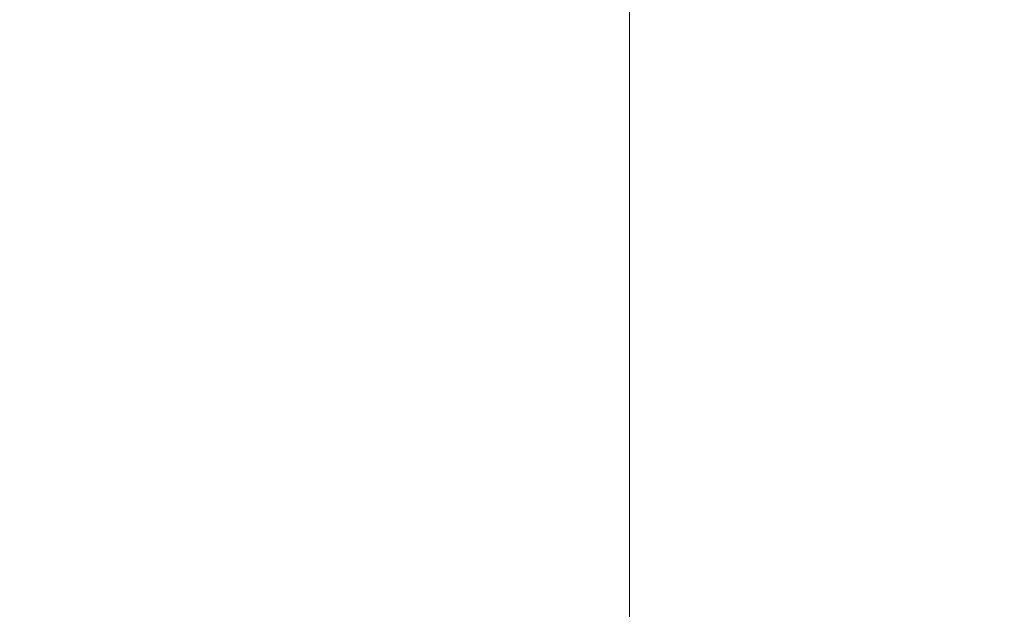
# Model space of a CAD drawing. Header units: centimetres. Extents: x -1631 to 21770, y -8842 to 3590.
# Tile 39 of 150: x 384 to 401, y 1000 to 1010. Entities that reach past the tile are written whole.
import ezdxf

# ---------------------------------------------------------------- set-up
doc = ezdxf.new("R2010")
doc.units = ezdxf.units.CM
doc.linetypes.add('Dash', pattern=[60, 30, -30])
doc.linetypes.add('Długa kreska', pattern=[142.875, 95.25, -47.625])
doc.layers.add('A-DETL', color=90, linetype='Continuous', lineweight=9)
doc.layers.add('A-DOOR-IDEN', color=31, linetype='Continuous', lineweight=13)

# ---------------------------------------------------------------- blocks, each defined once
blk = doc.blocks.new('etykieta drzwi wymiar i kategoria - Aluprof Curtain Door - etykieta drzwi 1S góra-2374516-5_piętro III __10_50 m_ - stan projektowany')
at = {"layer": 'A-DOOR-IDEN'}
blk.add_line((0, 0), (0, -0.59844), dxfattribs=at)

msp = doc.modelspace()

# ---------------------------------------------------------------- linework, layer by layer
at = {"layer": 'A-DETL', "linetype": 'Długa kreska', "lineweight": 70}
msp.add_line((1235.377, 1005.826), (294.377, 1005.826), dxfattribs=at)
at = {"layer": 'A-DETL', "linetype": 'Dash', "lineweight": 25}
msp.add_open_spline([(412.842, 1006.951), (412.842, 497.964), (412.842, 435.326), (370.988, 410.917), (291.377, 409.326)], degree=3, knots=[0, 0, 0, 0, 6.781245, 8.866954, 8.866954, 8.866954, 8.866954], dxfattribs=at)

# ---------------------------------------------------------------- block references
at = {"layer": 'A-DOOR-IDEN', "xscale": 99.99999999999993, "yscale": 99.99999999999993, "zscale": 99.99999999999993}
msp.add_blockref('etykieta drzwi wymiar i kategoria - Aluprof Curtain Door - etykieta drzwi 1S góra-2374516-5_piętro III __10_50 m_ - stan projektowany', (394.627, 1051.568), dxfattribs=at)

doc.saveas('drawing.dxf')
